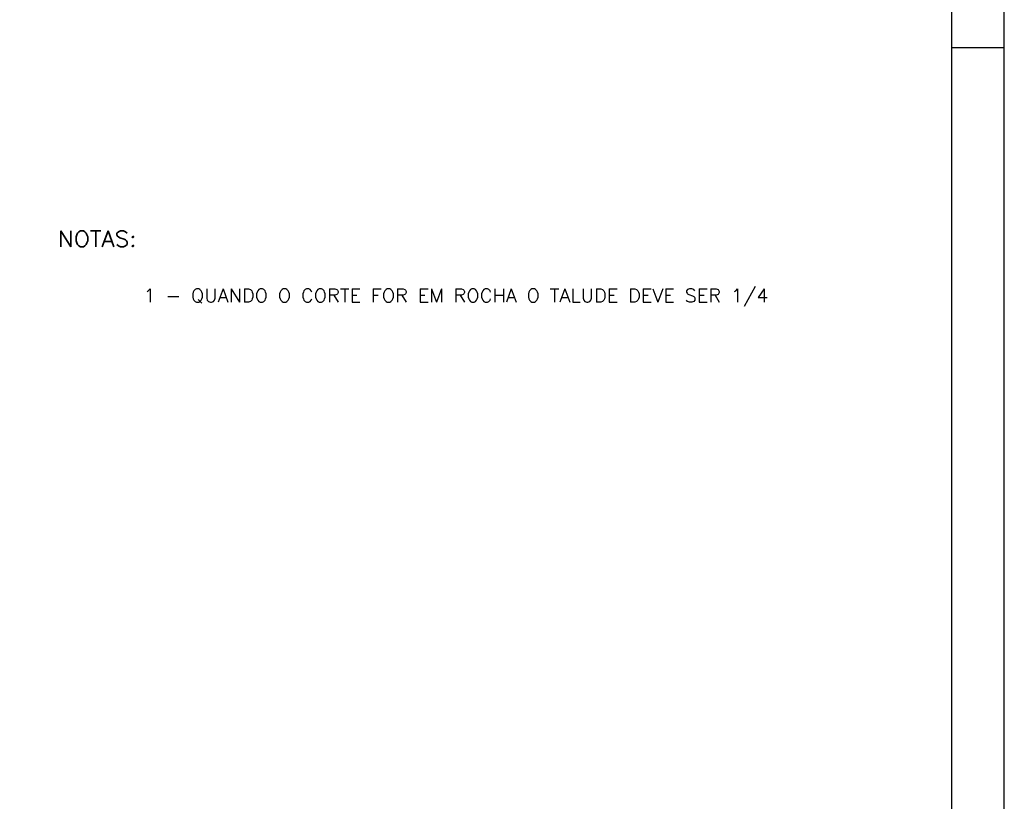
# Model space of a CAD drawing. Extents: x -1825 to 98, y 5678 to 6985.
# Tile 83 of 86: x -90 to 98, y 6544 to 6693. Entities that reach past the tile are written whole.
import ezdxf

# ---------------------------------------------------------------- set-up
doc = ezdxf.new("R2010")
doc.units = 0
doc.header["$MEASUREMENT"] = 0
doc.layers.add('PADRÃO', color=7, linetype='CONTINUOUS')
doc.layers.add('PG-TXT-100', color=3, linetype='CONTINUOUS')
doc.styles.add('ROMANS', font='romans.shx', dxfattribs={"height": 1.5})

msp = doc.modelspace()

# ---------------------------------------------------------------- linework, layer by layer
at = {"layer": 'PADRÃO', "color": 2}
msp.add_line((87.83, 6688.02), (97.83, 6688.02), dxfattribs=at)
msp.add_lwpolyline([(-743.17, 6985.02), (-743.17, 6391.02), (97.83, 6391.02), (97.83, 6985.02), (-743.17, 6985.02)], dxfattribs=at)
at = {"layer": 'PADRÃO', "color": 1}
msp.add_lwpolyline([(-718.17, 6401.02), (87.83, 6401.02), (87.83, 6975.02), (-718.17, 6975.02)], close=True, dxfattribs=at)

# ---------------------------------------------------------------- texts
at = {"layer": 'PG-TXT-100', "color": 4, "style": 'ROMANS', "width": 1.080702}
msp.add_text('NOTAS:', height=3, dxfattribs=at).set_placement((-82.41, 6650.07))
at = {"layer": 'PG-TXT-100', "color": 2, "style": 'ROMANS', "width": 1.080702}
msp.add_text('1 - QUANDO O CORTE FOR EM ROCHA O TALUDE DEVE SER 1/4', height=2.5, dxfattribs=at).set_placement((-66.1, 6639.53))

doc.saveas('drawing.dxf')
